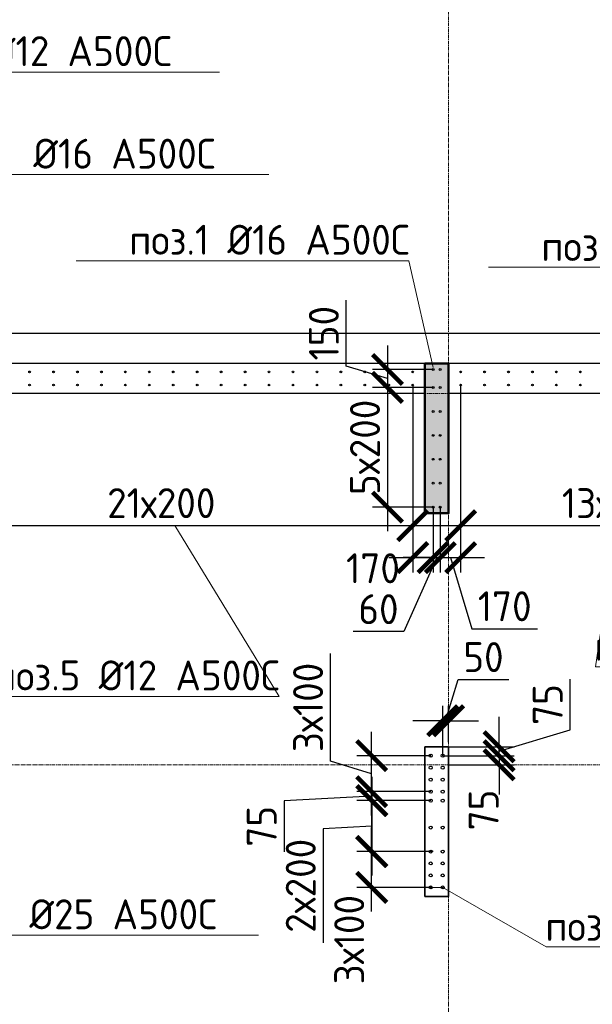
# Model space of a CAD drawing. Header units: millimetres. Extents: x 349531 to 1063351, y -131924 to 96186.
# Tile 201 of 230: x 987777 to 992559, y 47561 to 55782. Entities that reach past the tile are written whole.
import ezdxf
from ezdxf import colors
from ezdxf.entities.mleader import LeaderData, LeaderLine
from ezdxf.math import Vec2, Vec3

# ---------------------------------------------------------------- set-up
doc = ezdxf.new("R2010")
doc.units = ezdxf.units.MM
doc.linetypes.add('______5', pattern=[1100, 800, -100, 100, -100])
doc.linetypes.add('осевая', pattern=[50.8, 31.75, -6.35, 6.35, -6.35])
for name, color, linetype, lineweight in [('0 Фундамент', 5, 'Continuous', 30), ('1 Стены', 3, 'Continuous', 30), ('Конструкции 0.5', 5, 'Continuous', 50), ('Оси', 40, '______5', 18), ('подоснова', 151, 'Continuous', 5), ('РАЗМЕРЫ', 1, 'Continuous', 9), ('СТЕНЫ', 3, 'Continuous', 30)]:
    doc.layers.add(name, color=color, linetype=linetype, lineweight=lineweight)
doc.layers.add('Колонна_ бетон', color=7, linetype='Continuous', lineweight=50, true_color=0xb4b496)
doc.styles.add('GOST-2.304_Type-B', font='GOST_Common.ttf')
doc.dimstyles.new('СПДС', dxfattribs={"dimscale": 100, "dimtxt": 2.5, "dimasz": 2.5, "dimexe": 1.25, "dimexo": 0, "dimtad": 1, "dimdec": 0, "dimtxsty": 'GOST-2.304_Type-B', "dimblk": 'ARCHTICK', "dimcen": 2.5, "dimdle": 2, "dimadec": 0, "dimazin": 2, "dimtfac": 0.75, "dimtdec": 0, "dimtmove": 1, "dimatfit": 3, "dimfxl": 1, "dimtolj": 1, "dimarcsym": 1})

# ---------------------------------------------------------------- blocks, each defined once
blk = doc.blocks.new('_None')
blk = doc.blocks.new('_ArchTick')
at = {"color": 0, "linetype": 'ByBlock', "const_width": 0.15}
blk.add_lwpolyline([(-0.5, -0.5), (0.5, 0.5)], dxfattribs=at)
blk = doc.blocks.new('*D92')
at = {"layer": 'DEFPOINTS', "color": 0, "transparency": 16777216}
for p in [(990716.3, 48836.4), (991209.4, 48836.4, -360), (991209.4, 48536.4, -360)]:
    blk.add_point(p, dxfattribs=at)
at = {"layer": 'РАЗМЕРЫ', "color": 0, "lineweight": -2, "transparency": 16777216}
for p, q in [((990716.3, 48336.4), (990716.3, 49036.4)), ((991209.4, 48836.4), (990591.3, 48836.4)), ((991209.4, 48536.4), (990591.3, 48536.4))]:
    blk.add_line(p, q, dxfattribs=at)
at = {"layer": 'РАЗМЕРЫ', "color": 0, "lineweight": -2, "transparency": 16777216, "xscale": 250, "yscale": 250, "zscale": 250}
for p, rotation in [((990716.3, 48836.4), 90), ((990716.3, 48536.4), 270)]:
    blk.add_blockref('_ArchTick', p, dxfattribs=dict(at, rotation=rotation))
at = {"layer": 'РАЗМЕРЫ', "color": 0, "transparency": 16777216, "insert": (990528.8, 48100.3), "char_height": 250, "attachment_point": 5, "rotation": 90, "style": 'GOST-2.304_Type-B'}
blk.add_mtext('\\A1;3х100', dxfattribs=at)
blk = doc.blocks.new('*D93')
at = {"layer": 'DEFPOINTS', "color": 0, "transparency": 16777216}
for p in [(990716.3, 49636.4), (991209.4, 49636.4, -360), (991209.4, 49336.4, -360)]:
    blk.add_point(p, dxfattribs=at)
at = {"layer": 'РАЗМЕРЫ', "color": 0, "lineweight": -2, "transparency": 16777216}
for p, q in [((990372.6, 49589.5), (990372.6, 50489.5)), ((990716.3, 49136.4), (990716.3, 49836.4)), ((990716.3, 49486.4), (990372.6, 49589.5)), ((991209.4, 49636.4), (990591.3, 49636.4)), ((991209.4, 49336.4), (990591.3, 49336.4))]:
    blk.add_line(p, q, dxfattribs=at)
at = {"layer": 'РАЗМЕРЫ', "color": 0, "lineweight": -2, "transparency": 16777216, "xscale": 250, "yscale": 250, "zscale": 250}
for p, rotation in [((990716.3, 49636.4), 90), ((990716.3, 49336.4), 270)]:
    blk.add_blockref('_ArchTick', p, dxfattribs=dict(at, rotation=rotation))
at = {"layer": 'РАЗМЕРЫ', "color": 0, "transparency": 16777216, "insert": (990185.1, 50039.5), "char_height": 250, "attachment_point": 5, "rotation": 90, "style": 'GOST-2.304_Type-B'}
blk.add_mtext('\\A1;3х100', dxfattribs=at)
blk = doc.blocks.new('*D94')
at = {"layer": 'DEFPOINTS', "color": 0, "transparency": 16777216}
for p in [(991211.3, 49261.4, -360), (990718.2, 48836.4), (991231.3, 48836.4, -360)]:
    blk.add_point(p, dxfattribs=at)
at = {"layer": 'РАЗМЕРЫ', "color": 0, "lineweight": -2, "transparency": 16777216}
for p, q in [((990718.2, 49461.4), (990718.2, 48636.4)), ((991211.3, 49261.4), (990593.2, 49261.4)), ((990718.2, 49048.9), (990311.4, 49025.2)), ((990311.4, 49025.2), (990311.4, 48075.2)), ((991231.3, 48836.4), (990593.2, 48836.4))]:
    blk.add_line(p, q, dxfattribs=at)
at = {"layer": 'РАЗМЕРЫ', "color": 0, "lineweight": -2, "transparency": 16777216, "xscale": 250, "yscale": 250, "zscale": 250}
for p, rotation in [((990718.2, 49261.4), 90), ((990718.2, 48836.4), 270)]:
    blk.add_blockref('_ArchTick', p, dxfattribs=dict(at, rotation=rotation))
at = {"layer": 'РАЗМЕРЫ', "color": 0, "transparency": 16777216, "insert": (990123.9, 48550.2), "char_height": 250, "attachment_point": 5, "rotation": 90, "style": 'GOST-2.304_Type-B'}
blk.add_mtext('\\A1;2х200', dxfattribs=at)
blk = doc.blocks.new('*D91')
at = {"layer": 'DEFPOINTS', "color": 0, "transparency": 16777216}
for p in [(990716.3, 49336.4), (991140.4, 49336.4), (991110.7, 49261.4, -360)]:
    blk.add_point(p, dxfattribs=at)
at = {"layer": 'РАЗМЕРЫ', "color": 0, "lineweight": -2, "transparency": 16777216}
for p, q in [((990716.3, 49336.4), (990716.3, 49586.4)), ((991140.4, 49336.4), (990591.3, 49336.4)), ((990716.3, 49261.4), (990716.3, 49336.4)), ((990716.3, 49261.4), (990716.3, 49336.4)), ((990716.3, 49298.9), (989986.2, 49258.8)), ((989986.2, 49258.8), (989986.2, 48834.9)), ((991110.7, 49261.4), (990591.3, 49261.4)), ((990716.3, 49261.4), (990716.3, 49011.4))]:
    blk.add_line(p, q, dxfattribs=at)
at = {"layer": 'РАЗМЕРЫ', "color": 0, "lineweight": -2, "transparency": 16777216, "xscale": 250, "yscale": 250, "zscale": 250}
for p, rotation in [((990716.3, 49336.4), 270), ((990716.3, 49261.4), 90)]:
    blk.add_blockref('_ArchTick', p, dxfattribs=dict(at, rotation=rotation))
at = {"layer": 'РАЗМЕРЫ', "color": 0, "transparency": 16777216, "insert": (989798.7, 49046.9), "char_height": 250, "attachment_point": 5, "rotation": 90, "style": 'GOST-2.304_Type-B'}
blk.add_mtext('\\A1;75', dxfattribs=at)
blk = doc.blocks.new('*D95')
at = {"layer": 'DEFPOINTS', "color": 0, "transparency": 16777216}
for p in [(991309.7, 49711.4, -360), (991780.9, 49711.4), (991309.7, 49636.4, -360)]:
    blk.add_point(p, dxfattribs=at)
at = {"layer": 'РАЗМЕРЫ', "color": 0, "lineweight": -2, "transparency": 16777216}
for p, q in [((992374.6, 49852), (992374.6, 50275.9)), ((991780.9, 49711.4), (991780.9, 49961.4)), ((991780.9, 49673.9), (992374.6, 49852)), ((991309.7, 49711.4), (991905.9, 49711.4)), ((991780.9, 49636.4), (991780.9, 49711.4)), ((991780.9, 49636.4), (991780.9, 49711.4)), ((991309.7, 49636.4), (991905.9, 49636.4)), ((991780.9, 49636.4), (991780.9, 49386.4))]:
    blk.add_line(p, q, dxfattribs=at)
at = {"layer": 'РАЗМЕРЫ', "color": 0, "lineweight": -2, "transparency": 16777216, "xscale": 250, "yscale": 250, "zscale": 250}
for p, rotation in [((991780.9, 49711.4), 270), ((991780.9, 49636.4), 90)]:
    blk.add_blockref('_ArchTick', p, dxfattribs=dict(at, rotation=rotation))
at = {"layer": 'РАЗМЕРЫ', "color": 0, "transparency": 16777216, "insert": (992187.1, 50063.9), "char_height": 250, "attachment_point": 5, "rotation": 90, "style": 'GOST-2.304_Type-B'}
blk.add_mtext('\\A1;75', dxfattribs=at)
blk = doc.blocks.new('*D96')
at = {"layer": 'DEFPOINTS', "color": 0, "transparency": 16777216}
for p in [(991309.7, 49928.6), (991359.2, 49749.6), (991309.7, 49636.4, -360)]:
    blk.add_point(p, dxfattribs=at)
at = {"layer": 'РАЗМЕРЫ', "color": 0, "lineweight": -2, "transparency": 16777216}
for p, q in [((991334.4, 49928.6), (991437.6, 50272.3)), ((991437.6, 50272.3), (991862.6, 50272.3)), ((991309.7, 49636.4), (991309.7, 50053.6)), ((991359.2, 49749.6), (991359.2, 50053.6)), ((991309.7, 49928.6), (991059.7, 49928.6)), ((991359.2, 49928.6), (991309.7, 49928.6)), ((991359.2, 49928.6), (991309.7, 49928.6)), ((991359.2, 49928.6), (991609.2, 49928.6))]:
    blk.add_line(p, q, dxfattribs=at)
at = {"layer": 'РАЗМЕРЫ', "color": 0, "lineweight": -2, "transparency": 16777216, "xscale": 250, "yscale": 250, "zscale": 250}
blk.add_blockref('_ArchTick', (991309.7, 49928.6), dxfattribs=at)
at = {"layer": 'РАЗМЕРЫ', "color": 0, "lineweight": -2, "transparency": 16777216, "xscale": 250, "yscale": 250, "zscale": 250, "rotation": 180}
blk.add_blockref('_ArchTick', (991359.2, 49928.6), dxfattribs=at)
at = {"layer": 'РАЗМЕРЫ', "color": 0, "transparency": 16777216, "insert": (991650.1, 50459.8), "char_height": 250, "attachment_point": 5, "style": 'GOST-2.304_Type-B'}
blk.add_mtext('\\A1;50', dxfattribs=at)
blk = doc.blocks.new('*D97')
at = {"layer": 'DEFPOINTS', "color": 0, "transparency": 16777216}
for p in [(991309.7, 49636.4), (991359.2, 49561.4), (991780.9, 49561.4)]:
    blk.add_point(p, dxfattribs=at)
at = {"layer": 'РАЗМЕРЫ', "color": 0, "lineweight": -2, "transparency": 16777216}
for p, q in [((991780.9, 49636.4), (991780.9, 49886.4)), ((991309.7, 49636.4), (991905.9, 49636.4)), ((991780.9, 49636.4), (991780.9, 49561.4)), ((991359.2, 49561.4), (991905.9, 49561.4)), ((991780.9, 49561.4), (991780.9, 49311.4))]:
    blk.add_line(p, q, dxfattribs=at)
at = {"layer": 'РАЗМЕРЫ', "color": 0, "lineweight": -2, "transparency": 16777216, "xscale": 250, "yscale": 250, "zscale": 250}
for p, rotation in [((991780.9, 49636.4), 270), ((991780.9, 49561.4), 90)]:
    blk.add_blockref('_ArchTick', p, dxfattribs=dict(at, rotation=rotation))
at = {"layer": 'РАЗМЕРЫ', "color": 0, "transparency": 16777216, "insert": (991652, 49182.8), "char_height": 250, "attachment_point": 5, "rotation": 90, "style": 'GOST-2.304_Type-B'}
blk.add_mtext('\\A1;75', dxfattribs=at)
blk = doc.blocks.new('*D277')
at = {"layer": 'DEFPOINTS', "color": 0, "transparency": 16777216}
for p in [(986859.2, 52731.4), (991059.2, 52731.4), (991059.2, 51558)]:
    blk.add_point(p, dxfattribs=at)
at = {"layer": 'РАЗМЕРЫ', "color": 0, "lineweight": -2, "transparency": 16777216}
for p, q in [((986859.2, 52731.4), (986859.2, 51433)), ((991059.2, 52731.4), (991059.2, 51433)), ((986659.2, 51558), (991259.2, 51558))]:
    blk.add_line(p, q, dxfattribs=at)
at = {"layer": 'РАЗМЕРЫ', "color": 0, "lineweight": -2, "transparency": 16777216, "xscale": 250, "yscale": 250, "zscale": 250, "rotation": 180}
blk.add_blockref('_ArchTick', (986859.2, 51558), dxfattribs=at)
at = {"layer": 'РАЗМЕРЫ', "color": 0, "lineweight": -2, "transparency": 16777216, "xscale": 250, "yscale": 250, "zscale": 250}
blk.add_blockref('_ArchTick', (991059.2, 51558), dxfattribs=at)
at = {"layer": 'РАЗМЕРЫ', "color": 0, "transparency": 16777216, "insert": (988959.2, 51745.5), "char_height": 250, "attachment_point": 5, "style": 'GOST-2.304_Type-B'}
blk.add_mtext('\\A1;21х200', dxfattribs=at)
blk = doc.blocks.new('*D278')
at = {"layer": 'DEFPOINTS', "color": 0, "transparency": 16777216}
for p in [(991059.2, 52731.4), (991229.2, 51711.4), (991229.2, 51290.4)]:
    blk.add_point(p, dxfattribs=at)
at = {"layer": 'РАЗМЕРЫ', "color": 0, "lineweight": -2, "transparency": 16777216}
for p, q in [((991059.2, 52731.4), (991059.2, 51165.4)), ((991229.2, 51711.4), (991229.2, 51165.4)), ((990859.2, 51290.4), (991429.2, 51290.4))]:
    blk.add_line(p, q, dxfattribs=at)
at = {"layer": 'РАЗМЕРЫ', "color": 0, "lineweight": -2, "transparency": 16777216, "xscale": 250, "yscale": 250, "zscale": 250, "rotation": 180}
blk.add_blockref('_ArchTick', (991059.2, 51290.4), dxfattribs=at)
at = {"layer": 'РАЗМЕРЫ', "color": 0, "lineweight": -2, "transparency": 16777216, "xscale": 250, "yscale": 250, "zscale": 250}
blk.add_blockref('_ArchTick', (991229.2, 51290.4), dxfattribs=at)
at = {"layer": 'РАЗМЕРЫ', "color": 0, "transparency": 16777216, "insert": (990727.5, 51201.4), "char_height": 250, "attachment_point": 5, "style": 'GOST-2.304_Type-B'}
blk.add_mtext('\\A1;170', dxfattribs=at)
blk = doc.blocks.new('*D279')
at = {"layer": 'DEFPOINTS', "color": 0, "transparency": 16777216}
for p in [(991229.2, 51711.4), (991289.5, 51711.4), (991289.5, 51290.4)]:
    blk.add_point(p, dxfattribs=at)
at = {"layer": 'РАЗМЕРЫ', "color": 0, "lineweight": -2, "transparency": 16777216}
for p, q in [((991229.2, 51711.4), (991229.2, 51165.4)), ((991289.5, 51711.4), (991289.5, 51165.4)), ((991229.2, 51290.4), (990979.2, 51290.4)), ((991259.4, 51290.4), (990985.7, 50672.4)), ((991229.2, 51290.4), (991289.5, 51290.4)), ((991229.2, 51290.4), (991289.5, 51290.4)), ((991289.5, 51290.4), (991539.5, 51290.4)), ((990985.7, 50672.4), (990560.7, 50672.4))]:
    blk.add_line(p, q, dxfattribs=at)
at = {"layer": 'РАЗМЕРЫ', "color": 0, "lineweight": -2, "transparency": 16777216, "xscale": 250, "yscale": 250, "zscale": 250}
blk.add_blockref('_ArchTick', (991229.2, 51290.4), dxfattribs=at)
at = {"layer": 'РАЗМЕРЫ', "color": 0, "lineweight": -2, "transparency": 16777216, "xscale": 250, "yscale": 250, "zscale": 250, "rotation": 180}
blk.add_blockref('_ArchTick', (991289.5, 51290.4), dxfattribs=at)
at = {"layer": 'РАЗМЕРЫ', "color": 0, "transparency": 16777216, "insert": (990773.2, 50859.9), "char_height": 250, "attachment_point": 5, "style": 'GOST-2.304_Type-B'}
blk.add_mtext('\\A1;60', dxfattribs=at)
blk = doc.blocks.new('*D280')
at = {"layer": 'DEFPOINTS', "color": 0, "transparency": 16777216}
for p in [(991459.3, 52731.4, -360), (991289.5, 51711.4), (991459.3, 51290.4)]:
    blk.add_point(p, dxfattribs=at)
at = {"layer": 'РАЗМЕРЫ', "color": 0, "lineweight": -2, "transparency": 16777216}
for p, q in [((991459.3, 52731.4), (991459.3, 51165.4)), ((991289.5, 51711.4), (991289.5, 51165.4)), ((991089.5, 51290.4), (991659.3, 51290.4)), ((991374.4, 51290.4), (991552.6, 50696.7)), ((991552.6, 50696.7), (992102.6, 50696.7))]:
    blk.add_line(p, q, dxfattribs=at)
at = {"layer": 'РАЗМЕРЫ', "color": 0, "lineweight": -2, "transparency": 16777216, "xscale": 250, "yscale": 250, "zscale": 250, "rotation": 180}
blk.add_blockref('_ArchTick', (991289.5, 51290.4), dxfattribs=at)
at = {"layer": 'РАЗМЕРЫ', "color": 0, "lineweight": -2, "transparency": 16777216, "xscale": 250, "yscale": 250, "zscale": 250}
blk.add_blockref('_ArchTick', (991459.3, 51290.4), dxfattribs=at)
at = {"layer": 'РАЗМЕРЫ', "color": 0, "transparency": 16777216, "insert": (991827.6, 50884.2), "char_height": 250, "attachment_point": 5, "style": 'GOST-2.304_Type-B'}
blk.add_mtext('\\A1;170', dxfattribs=at)
blk = doc.blocks.new('*D281')
at = {"layer": 'DEFPOINTS', "color": 0, "transparency": 16777216}
for p in [(991459.3, 52731.4, -360), (994059.3, 52731.4, -360), (994059.3, 51558)]:
    blk.add_point(p, dxfattribs=at)
at = {"layer": 'РАЗМЕРЫ', "color": 0, "lineweight": -2, "transparency": 16777216}
for p, q in [((991459.3, 52731.4), (991459.3, 51433)), ((994059.3, 52731.4), (994059.3, 51433)), ((991259.3, 51558), (994259.3, 51558))]:
    blk.add_line(p, q, dxfattribs=at)
at = {"layer": 'РАЗМЕРЫ', "color": 0, "lineweight": -2, "transparency": 16777216, "xscale": 250, "yscale": 250, "zscale": 250, "rotation": 180}
blk.add_blockref('_ArchTick', (991459.3, 51558), dxfattribs=at)
at = {"layer": 'РАЗМЕРЫ', "color": 0, "lineweight": -2, "transparency": 16777216, "xscale": 250, "yscale": 250, "zscale": 250}
blk.add_blockref('_ArchTick', (994059.3, 51558), dxfattribs=at)
at = {"layer": 'РАЗМЕРЫ', "color": 0, "transparency": 16777216, "insert": (992759.3, 51745.5), "char_height": 250, "attachment_point": 5, "style": 'GOST-2.304_Type-B'}
blk.add_mtext('\\A1;13х200', dxfattribs=at)
blk = doc.blocks.new('*D308')
at = {"layer": 'DEFPOINTS', "color": 0, "transparency": 16777216}
for p in [(991229.2, 52861.4), (990848.2, 52711.4), (991229.2, 52711.4)]:
    blk.add_point(p, dxfattribs=at)
at = {"layer": 'РАЗМЕРЫ', "color": 0, "lineweight": -2, "transparency": 16777216}
for p, q in [((990504.5, 52889.5), (990504.5, 53439.5)), ((990848.2, 53061.4), (990848.2, 52511.4)), ((990848.2, 52786.4), (990504.5, 52889.5)), ((991229.2, 52861.4), (990723.2, 52861.4)), ((991229.2, 52711.4), (990723.2, 52711.4))]:
    blk.add_line(p, q, dxfattribs=at)
at = {"layer": 'РАЗМЕРЫ', "color": 0, "lineweight": -2, "transparency": 16777216, "xscale": 250, "yscale": 250, "zscale": 250}
for p, rotation in [((990848.2, 52861.4), 90), ((990848.2, 52711.4), 270)]:
    blk.add_blockref('_ArchTick', p, dxfattribs=dict(at, rotation=rotation))
at = {"layer": 'РАЗМЕРЫ', "color": 0, "transparency": 16777216, "insert": (990317, 53164.5), "char_height": 250, "attachment_point": 5, "rotation": 90, "style": 'GOST-2.304_Type-B'}
blk.add_mtext('\\A1;150', dxfattribs=at)
blk = doc.blocks.new('*D309')
at = {"layer": 'DEFPOINTS', "color": 0, "transparency": 16777216}
for p in [(991229.2, 52711.4), (990848.2, 51711.4), (991229.2, 51711.4)]:
    blk.add_point(p, dxfattribs=at)
at = {"layer": 'РАЗМЕРЫ', "color": 0, "lineweight": -2, "transparency": 16777216}
for p, q in [((990848.2, 52911.4), (990848.2, 51511.4)), ((991229.2, 52711.4), (990723.2, 52711.4)), ((991229.2, 51711.4), (990723.2, 51711.4))]:
    blk.add_line(p, q, dxfattribs=at)
at = {"layer": 'РАЗМЕРЫ', "color": 0, "lineweight": -2, "transparency": 16777216, "xscale": 250, "yscale": 250, "zscale": 250}
for p, rotation in [((990848.2, 52711.4), 90), ((990848.2, 51711.4), 270)]:
    blk.add_blockref('_ArchTick', p, dxfattribs=dict(at, rotation=rotation))
at = {"layer": 'РАЗМЕРЫ', "color": 0, "transparency": 16777216, "insert": (990660.7, 52211.4), "char_height": 250, "attachment_point": 5, "rotation": 90, "style": 'GOST-2.304_Type-B'}
blk.add_mtext('\\A1;5х200', dxfattribs=at)
blk = doc.blocks.new('оси2')
at = {"layer": 'Оси', "color": 16, "linetype": 'осевая', "lineweight": 0, "transparency": 33554687}
for p, q in [((996995.5, 5465.4), (996995.5, -20739.3)), ((979200, 1707.1), (1032582.1, 1707.1)), ((979200, -1392.9), (1032582.1, -1392.9))]:
    blk.add_line(p, q, dxfattribs=at)
blk = doc.blocks.new('16арм')
at = {"layer": 'Конструкции 0.5', "lineweight": 0, "true_color": 0x939598, "transparency": 33554648}
h = blk.add_hatch(dxfattribs=at)
h.set_pattern_fill('ANSI35', color=252, scale=50)
h.paths.add_polyline_path([(1018409.3, 70374.9), (1018609.2, 70374.9), (1018609.2, 69124.9), (1018409.3, 69124.9)])
h.paths.add_polyline_path([(1024809.3, 70124.9), (1025059.3, 70124.9), (1025059.3, 69124.9), (1024809.3, 69124.9)])
h.paths.add_polyline_path([(1024809.2, 75074.9), (1025059.2, 75074.9), (1025059.2, 74074.9), (1024809.2, 74074.9)])
h.paths.add_polyline_path([(1023809.2, 79874.9), (1025059.3, 79874.9), (1025059.3, 79674.9), (1023809.2, 79674.9)])
h.paths.add_polyline_path([(1024809.2, 83274.9), (1025059.2, 83274.9), (1025059.2, 82274.9), (1024809.2, 82274.9)])
h.paths.add_polyline_path([(1024809.3, 86024.9), (1025059.2, 86024.9), (1025059.2, 85024.9), (1024809.3, 85024.9)])
h.paths.add_polyline_path([(1021609.2, 86024.9), (1022608.9, 86024.9), (1022608.9, 85774.9), (1021609.2, 85774.9)])
h.paths.add_polyline_path([(1017469.2, 86024.9), (1018469.2, 86024.9), (1018469.2, 85774.9), (1017469.2, 85774.9)])
h.paths.add_polyline_path([(1014609.2, 86024.9), (1014809.2, 86024.9), (1014809.2, 84774.9), (1014609.2, 84774.9)])
h.paths.add_polyline_path([(1009309.3, 86024.9), (1009509.3, 86024.9), (1009509.3, 84774.9), (1009309.3, 84774.9)])
h.paths.add_polyline_path([(994159.2, 86024.9), (995159.2, 86024.9), (995159.2, 85774.9), (994159.2, 85774.9)])
h.paths.add_polyline_path([(991159.2, 86024.9), (991359.2, 86024.9), (991359.2, 84774.9), (991159.2, 84774.9)])
h.paths.add_polyline_path([(986559.2, 86024.9), (986759.3, 86024.9), (986759.3, 84777.9), (986559.2, 84777.9)])
h.paths.add_polyline_path([(982109.3, 86024.9), (983098.2, 86024.9), (983098.2, 85774.9), (982109.3, 85774.9)])
h.paths.add_polyline_path([(977759.2, 86024.9), (978009.2, 86024.9), (978009.2, 85024.9), (977759.2, 85024.9)])
at = {"layer": 'Конструкции 0.5', "elevation": -360}
blk.add_lwpolyline([(991159.2, 86024.9), (991359.2, 86024.9), (991359.2, 84774.9), (991159.2, 84774.9)], close=True, dxfattribs=at)
blk = doc.blocks.new('стены техподполья')
at = {"layer": 'Колонна_ бетон', "color": 180, "linetype": 'Continuous', "lineweight": 35, "transparency": 33554687}
for p, q in [((470085.8, -3593.6), (470085.8, -3593.6)), ((470085.8, -4843.6), (470085.8, -3593.6)), ((470285.8, -3593.6), (470085.8, -3593.6)), ((470285.8, -3593.6), (470285.8, -3593.6)), ((470285.8, -3593.6), (470285.8, -4843.6)), ((470085.8, -4843.6), (470085.8, -4843.6)), ((470085.8, -4843.6), (470285.8, -4843.6)), ((470285.8, -4843.6), (470285.8, -4843.6))]:
    blk.add_line(p, q, dxfattribs=at)
at = {"layer": 'СТЕНЫ', "linetype": 'Continuous', "transparency": 33554687}
for p, q in [((503985.8, -393.6), (456435.8, -393.6)), ((470285.8, -393.6), (470285.8, -1643.6)), ((470285.8, -393.6), (470285.8, -393.6)), ((470085.8, -643.6), (465685.8, -643.6)), ((470085.8, -643.6), (470085.8, -643.6)), ((470085.8, -643.6), (470085.8, -1643.6)), ((470285.8, -643.6), (470285.8, -643.6)), ((476585.8, -643.6), (470285.8, -643.6)), ((470085.8, -1643.6), (470085.8, -1643.6)), ((470285.8, -1643.6), (470085.8, -1643.6)), ((470285.8, -1643.6), (470285.8, -1643.6))]:
    blk.add_line(p, q, dxfattribs=at)

msp = doc.modelspace()

# ---------------------------------------------------------------- linework, layer by layer
at = {"layer": '0 Фундамент'}
msp.add_lwpolyline([(1014559.3, 53161.4), (984639.3, 53161.4)], dxfattribs=at)
at = {"layer": '1 Стены', "color": 252, "lineweight": 0, "true_color": 0x939598}
for p, q in [((991159.4, 48461.4), (991159.4, 49711.4)), ((991159.4, 48461.4), (991159.4, 49711.4)), ((991159.4, 49711.4), (991359.4, 49711.4)), ((991159.4, 49711.4), (991359.4, 49711.4)), ((991359.4, 49711.4), (991359.4, 48461.4)), ((991359.4, 48461.4), (991159.4, 48461.4)), ((991359.4, 48461.4), (991159.4, 48461.4))]:
    msp.add_line(p, q, dxfattribs=at)
at = {"layer": 'РАЗМЕРЫ', "color": 4, "linetype": 'Continuous', "lineweight": 30}
for centre in [(991229.2, 52861.4), (991289.5, 52861.4), (991229.2, 52711.4), (991289.5, 52711.4), (991229.2, 52511.4), (991289.5, 52511.4), (991229.2, 52311.4), (991289.5, 52311.4), (991229.2, 52111.4), (991289.5, 52111.4), (991229.2, 51911.4), (991289.5, 51911.4), (991229.2, 51711.4), (991289.5, 51711.4)]:
    msp.add_circle(centre, 8, dxfattribs=at)
at = {"layer": 'РАЗМЕРЫ', "color": 8, "linetype": 'Continuous', "lineweight": 30}
for centre in [(987859.2, 52841.7), (988059.2, 52841.7), (988259.2, 52841.7), (988459.2, 52841.7), (988659.2, 52841.7), (988859.2, 52841.7), (989059.2, 52841.7), (989259.2, 52841.7), (989459.2, 52841.7), (989659.2, 52841.7), (989859.2, 52841.7), (990059.2, 52841.7), (990259.2, 52841.7), (990459.2, 52841.7), (990659.2, 52841.7), (990859.2, 52841.7), (991059.2, 52841.7), (991459.3, 52841.7, -360), (991659.3, 52841.7, -360), (991859.3, 52841.7, -360), (992059.3, 52841.7, -360), (992259.3, 52841.7, -360), (992459.3, 52841.7, -360), (987859.2, 52731.4), (988059.2, 52731.4), (988259.2, 52731.4), (988459.2, 52731.4), (988659.2, 52731.4), (988859.2, 52731.4), (989059.2, 52731.4), (989259.2, 52731.4), (989459.2, 52731.4), (989659.2, 52731.4), (989859.2, 52731.4), (990059.2, 52731.4), (990259.2, 52731.4), (990459.2, 52731.4), (990659.2, 52731.4), (990859.2, 52731.4), (991059.2, 52731.4), (991459.3, 52731.4, -360), (991659.3, 52731.4, -360), (991859.3, 52731.4, -360), (992059.3, 52731.4, -360), (992259.3, 52731.4, -360), (992459.3, 52731.4, -360)]:
    msp.add_circle(centre, 7, dxfattribs=at)
at = {"layer": 'РАЗМЕРЫ', "color": 1, "linetype": 'Continuous', "lineweight": 30}
for centre in [(991209.4, 49636.4), (991309.7, 49636.4), (991209.4, 49536.4), (991309.7, 49536.4), (991209.4, 49436.4), (991309.7, 49436.4), (991209.4, 49336.4), (991309.7, 49336.4), (991209.4, 49261.4), (991309.7, 49261.4), (991209.4, 49036.4), (991309.7, 49036.4), (991209.4, 48836.4), (991309.7, 48836.4), (991209.4, 48736.4), (991309.7, 48736.4), (991209.4, 48636.4), (991309.7, 48636.4), (991209.4, 48536.4), (991309.7, 48536.4)]:
    msp.add_circle(centre, 12.5, dxfattribs=at)
at = {"layer": 'СТЕНЫ', "color": 252, "lineweight": 0, "true_color": 0x939598}
msp.add_lwpolyline([(991359.2, 52911.4), (991159.2, 52911.4), (991159.2, 51661.4), (991359.2, 51661.4)], close=True, dxfattribs=at)

# ---------------------------------------------------------------- block references
at = {"layer": 'Конструкции 0.5'}
for name, p in [('стены техподполья', (521073.4, 53304.9, 360)), ('16арм', (0, -33113.5, 360))]:
    msp.add_blockref(name, p, dxfattribs=at)
at = {"layer": 'РАЗМЕРЫ'}
msp.add_blockref('оси2', (-5636.2, 50954.2, -360), dxfattribs=at)

# ---------------------------------------------------------------- dimensions: what is measured, and where the dimension line sits
for base, p1, p2, picture, middle in [((990848.2, 52711.4), (991229.2, 52861.4), (991229.2, 52711.4), '*D308', (990317, 52952)), ((991780.9, 49711.4, 360), (991309.7, 49636.4), (991309.7, 49711.4), '*D95', (992187.1, 49914.5, 360))]:
    dim = msp.add_linear_dim(base=base, p1=p1, p2=p2, angle=90, dimstyle='СПДС', dxfattribs=at)
    dim.commit()
    dim.dimension.update_dxf_attribs({"geometry": picture, "text_midpoint": middle})
for base, p1, p2, text, picture, middle in [((990848.2, 51711.4), (991229.2, 52711.4), (991229.2, 51711.4), '5х200', '*D309', (990660.7, 52211.4)), ((990716.3, 49636.4, 360), (991209.4, 49336.4), (991209.4, 49636.4), '3х100', '*D93', (990185.1, 49652, 360))]:
    dim = msp.add_linear_dim(base=base, p1=p1, p2=p2, angle=90, text=text, dimstyle='СПДС', dxfattribs=at)
    dim.commit()
    dim.dimension.update_dxf_attribs({"geometry": picture, "text_midpoint": middle})
for base, p1, p2, text, picture, middle in [((991059.2, 51558), (986859.2, 52731.4), (991059.2, 52731.4), '21х200', '*D277', (988959.2, 51745.5)), ((994059.3, 51558), (991459.3, 52731.4, -360), (994059.3, 52731.4, -360), '13х200', '*D281', (992759.3, 51745.5))]:
    dim = msp.add_linear_dim(base=base, p1=p1, p2=p2, text=text, dimstyle='СПДС', dxfattribs=at)
    dim.commit()
    dim.dimension.update_dxf_attribs({"geometry": picture, "text_midpoint": middle})
for base, p1, p2, picture, middle in [((991229.2, 51290.4), (991059.2, 52731.4), (991229.2, 51711.4), '*D278', (990727.5, 51013.9)), ((991289.5, 51290.4), (991229.2, 51711.4), (991289.5, 51711.4), '*D279', (990923.2, 50672.4))]:
    dim = msp.add_linear_dim(base=base, p1=p1, p2=p2, dimstyle='СПДС', dxfattribs=at)
    dim.commit()
    dim.dimension.update_dxf_attribs({"geometry": picture, "text_midpoint": middle, "dimtype": 160})
for base, p1, p2, picture, middle in [((991459.3, 51290.4), (991289.5, 51711.4), (991459.3, 52731.4, -360), '*D280', (991615.1, 50884.2)), ((991309.6966, 49928.5691, 360), (991359.2025, 49749.6465, 360), (991309.6966, 49636.3617), '*D96', (991500.0746, 50459.8191, 360))]:
    dim = msp.add_linear_dim(base=base, p1=p1, p2=p2, dimstyle='СПДС', dxfattribs=at)
    dim.commit()
    dim.dimension.update_dxf_attribs({"geometry": picture, "text_midpoint": middle})
for base, p1, p2, picture, middle in [((991780.9, 49561.4), (991309.7, 49636.4), (991359.2, 49561.4), '*D97', (991839.5, 49182.8)), ((990716.3, 49336.4, 360), (991110.7, 49261.4), (991140.4, 49336.4, 360), '*D91', (989986.2, 49196.3, 360))]:
    dim = msp.add_linear_dim(base=base, p1=p1, p2=p2, angle=90, dimstyle='СПДС', dxfattribs=at)
    dim.commit()
    dim.dimension.update_dxf_attribs({"geometry": picture, "text_midpoint": middle, "dimtype": 160})
for base, p1, p2, text, picture, middle in [((990718.2, 48836.4), (991211.3, 49261.4, -360), (991231.3, 48836.4, -360), '2х200', '*D94', (990311.4, 48962.7)), ((990716.3, 48836.4, 360), (991209.4, 48536.4), (991209.4, 48836.4), '3х100', '*D92', (990716.3, 48100.3, 360))]:
    dim = msp.add_linear_dim(base=base, p1=p1, p2=p2, angle=90, text=text, dimstyle='СПДС', dxfattribs=at)
    dim.commit()
    dim.dimension.update_dxf_attribs({"geometry": picture, "text_midpoint": middle, "dimtype": 160})

# ---------------------------------------------------------------- leaders
at = {"layer": 'подоснова', "color": 4, "ltscale": 0.3}
ml = msp.add_multileader_mtext('Standard', dxfattribs=at)
ml.set_content('{\\C2;поз.5 %%C12 А500С }', color=4, style='GOST-2.304_Type-B')
ml.set_leader_properties(color=256, linetype='ByLayer', lineweight=15)
ml.set_arrow_properties(name='NONE')
ml.build(insert=Vec2(0, 0))
ml.multileader.update_dxf_attribs({"text_left_attachment_type": 6, "text_right_attachment_type": 6, "dogleg_length": 0.1, "arrow_head_size": 18})
ctx = ml.context
ctx.base_point, ctx.char_height, ctx.arrow_head_size, ctx.landing_gap_size, ctx.plane_origin = Vec3(986668.6, 55344.8, 360), 250, 18, 20, Vec3(991589.5, 53406.3, 360)
ctx.left_attachment, ctx.right_attachment, ctx.text_align_type = 6, 6, 1
notes = []
notes.append((ctx, [(1, (1, 1, 0), (986668.5, 55344.8, 360), (1, 0), 0.1, [(0, [(985212.8, 53791.4, 360)], 0, [])])]))
ctx.mtext.insert, ctx.mtext.width, ctx.mtext.alignment, ctx.mtext.flow_direction = Vec3(987855.5, 55644.8, 360), 4075.871, 2, 5
ml = msp.add_multileader_mtext('Standard', dxfattribs=at)
ml.set_content('{\\C2;поз.1 %%C16 А500С }', color=4, style='GOST-2.304_Type-B')
ml.set_leader_properties(color=256, linetype='ByLayer', lineweight=15)
ml.set_arrow_properties(name='NONE')
ml.build(insert=Vec2(0, 0))
ml.multileader.update_dxf_attribs({"text_left_attachment_type": 6, "text_right_attachment_type": 6, "dogleg_length": 0.1, "arrow_head_size": 18})
ctx = ml.context
ctx.base_point, ctx.char_height, ctx.arrow_head_size, ctx.landing_gap_size, ctx.plane_origin = Vec3(987081, 54488.6), 250, 18, 20, Vec3(991057, 54729.3)
ctx.left_attachment, ctx.right_attachment, ctx.text_align_type = 6, 6, 1
notes.append((ctx, [(1, (1, 1, 0), (987080.9, 54488.6), (1, 0), 0.1, [(0, [(986680.3, 52843.1)], 0, [])])]))
ctx.mtext.insert, ctx.mtext.width, ctx.mtext.alignment, ctx.mtext.flow_direction = Vec3(988242.8, 54788.6), 4075.871, 2, 5
ml = msp.add_multileader_mtext('Standard', dxfattribs=at)
ml.set_content('{\\C2;поз.1 %%C16 А500С }', color=4, style='GOST-2.304_Type-B')
ml.set_leader_properties(color=256, linetype='ByLayer', lineweight=15)
ml.set_arrow_properties(name='NONE')
ml.build(insert=Vec2(0, 0))
ml.multileader.update_dxf_attribs({"text_left_attachment_type": 6, "text_right_attachment_type": 6, "dogleg_length": 0.1, "arrow_head_size": 18})
ctx = ml.context
ctx.base_point, ctx.char_height, ctx.arrow_head_size, ctx.landing_gap_size, ctx.plane_origin = Vec3(988702.1, 53769.6), 250, 18, 20, Vec3(995607.4, 54764.2)
ctx.left_attachment, ctx.right_attachment, ctx.text_align_type = 6, 6, 1
notes.append((ctx, [(0, (1, 1, 0), (991025.9, 53769.6), (-1, 0), 0.1, [(0, [(991230.7, 52877.9)], 0, [])])]))
ctx.mtext.insert, ctx.mtext.width, ctx.mtext.alignment, ctx.mtext.flow_direction = Vec3(989863.9, 54069.6), 4075.871, 2, 5
ml = msp.add_multileader_mtext('Standard', dxfattribs=at)
ml.set_content('{\\C2;поз.1 %%C16 А500С }', color=4, style='GOST-2.304_Type-B')
ml.set_leader_properties(color=256, linetype='ByLayer', lineweight=15)
ml.set_arrow_properties(name='NONE')
ml.build(insert=Vec2(0, 0))
ml.multileader.update_dxf_attribs({"text_left_attachment_type": 6, "text_right_attachment_type": 6, "dogleg_length": 0.1, "arrow_head_size": 18})
ctx = ml.context
ctx.base_point, ctx.char_height, ctx.arrow_head_size, ctx.landing_gap_size, ctx.plane_origin = Vec3(992144.2, 53717.2), 250, 18, 20, Vec3(999049.5, 54711.7)
ctx.left_attachment, ctx.right_attachment, ctx.text_align_type = 6, 6, 1
notes.append((ctx, [(0, (1, 1, 0), (994468, 53717.2), (-1, 0), 0.1, [(0, [(994672.8, 52825.5)], 0, [])])]))
ctx.mtext.insert, ctx.mtext.width, ctx.mtext.alignment, ctx.mtext.flow_direction = Vec3(993306.1, 54017.2), 4075.871, 2, 5
ml = msp.add_multileader_mtext('Standard', dxfattribs=at)
ml.set_content('{\\C2;поз.5 %%C12 А500С }', color=4, style='GOST-2.304_Type-B')
ml.set_leader_properties(color=256, linetype='ByLayer', lineweight=15)
ml.set_arrow_properties(name='NONE')
ml.build(insert=Vec2(0, 0))
ml.multileader.update_dxf_attribs({"text_left_attachment_type": 6, "text_right_attachment_type": 6, "dogleg_length": 0.1, "arrow_head_size": 18})
ctx = ml.context
ctx.base_point, ctx.char_height, ctx.arrow_head_size, ctx.landing_gap_size, ctx.plane_origin = Vec3(987569.8, 50131.6, 360), 250, 18, 20, Vec3(995449.7, 51172.9, 360)
ctx.left_attachment, ctx.right_attachment, ctx.text_align_type = 6, 6, 1
notes.append((ctx, [(0, (1, 1, 0), (989943.6, 50131.6, 360), (-1, 0), 0.1, [(0, [(989073, 51558, 360)], 0, [])])]))
ctx.mtext.insert, ctx.mtext.width, ctx.mtext.alignment, ctx.mtext.flow_direction = Vec3(988756.7, 50431.6, 360), 4075.871, 2, 5
ml = msp.add_multileader_mtext('Standard', dxfattribs=at)
ml.set_content('{\\C2;поз.5 %%C12 А500С }', color=4, style='GOST-2.304_Type-B')
ml.set_leader_properties(color=256, linetype='ByLayer', lineweight=15)
ml.set_arrow_properties(name='NONE')
ml.build(insert=Vec2(0, 0))
ml.multileader.update_dxf_attribs({"text_left_attachment_type": 6, "text_right_attachment_type": 6, "dogleg_length": 0.1, "arrow_head_size": 18})
ctx = ml.context
ctx.base_point, ctx.char_height, ctx.arrow_head_size, ctx.landing_gap_size, ctx.plane_origin = Vec3(992585.3, 50379.9, 360), 250, 18, 20, Vec3(999136.1, 51172.9, 360)
ctx.left_attachment, ctx.right_attachment, ctx.text_align_type = 6, 6, 1
notes.append((ctx, [(1, (1, 1, 0), (992585.2, 50379.9, 360), (1, 0), 0.1, [(0, [(992759.3, 51558, 360)], 0, [])])]))
ctx.mtext.insert, ctx.mtext.width, ctx.mtext.alignment, ctx.mtext.flow_direction = Vec3(993772.2, 50679.9, 360), 4075.871, 2, 5
ml = msp.add_multileader_mtext('Standard', dxfattribs=at)
ml.set_content('{\\C2;поз.3 %%C25 А500С }', color=4, style='GOST-2.304_Type-B')
ml.set_leader_properties(color=256, linetype='ByLayer', lineweight=15)
ml.set_arrow_properties(name='NONE')
ml.build(insert=Vec2(0, 0))
ml.multileader.update_dxf_attribs({"text_left_attachment_type": 6, "text_right_attachment_type": 6, "dogleg_length": 0.1, "arrow_head_size": 18})
ctx = ml.context
ctx.base_point, ctx.char_height, ctx.arrow_head_size, ctx.landing_gap_size, ctx.plane_origin = Vec3(986996, 48137.3), 250, 18, 20, Vec3(991875.8, 49801.7)
ctx.left_attachment, ctx.right_attachment, ctx.text_align_type = 6, 6, 1
notes.append((ctx, [(1, (1, 1, 0), (986995.9, 48137.3), (1, 0), 0.1, [(1, [(986615.8, 48847.1), (986709.7, 48823.9)], 0, [])])]))
ctx.mtext.insert, ctx.mtext.width, ctx.mtext.alignment, ctx.mtext.flow_direction = Vec3(988207.8, 48437.3), 4075.871, 2, 5
ml = msp.add_multileader_mtext('Standard', dxfattribs=at)
ml.set_content('{\\C2;поз.3 %%C25 А500С }', color=4, style='GOST-2.304_Type-B')
ml.set_leader_properties(color=256, linetype='ByLayer', lineweight=15)
ml.set_arrow_properties(name='NONE')
ml.build(insert=Vec2(0, 0))
ml.multileader.update_dxf_attribs({"text_left_attachment_type": 6, "text_right_attachment_type": 6, "dogleg_length": 0.1, "arrow_head_size": 18})
ctx = ml.context
ctx.base_point, ctx.char_height, ctx.arrow_head_size, ctx.landing_gap_size, ctx.plane_origin = Vec3(992174.2, 48040.1, 360), 250, 18, 20, Vec3(996475.9, 47766.6, 360)
ctx.left_attachment, ctx.right_attachment, ctx.text_align_type = 6, 6, 1
notes.append((ctx, [(1, (1, 1, 0), (992174.1, 48040.1, 360), (1, 0), 0.1, [(1, [(991209.4, 48536.4, 360), (991309.7, 48536.4, 360)], 0, [])])]))
ctx.mtext.insert, ctx.mtext.width, ctx.mtext.alignment, ctx.mtext.flow_direction = Vec3(993386.1, 48340.1, 360), 4075.871, 2, 5
for ctx, leaders in notes:
    for number, flags, end, landing, length, lines in leaders:
        leader = LeaderData()
        leader.index, (leader.has_last_leader_line, leader.has_dogleg_vector, leader.attachment_direction) = number, flags
        leader.last_leader_point, leader.dogleg_vector, leader.dogleg_length = Vec3(end), Vec3(landing), length
        for number, points, colour, breaks in lines:
            line = LeaderLine()
            line.index, line.vertices, line.color, line.breaks = number, Vec3.list(points), colors.encode_raw_color(colour), breaks
            leader.lines.append(line)
        ctx.leaders.append(leader)

doc.saveas('drawing.dxf')
